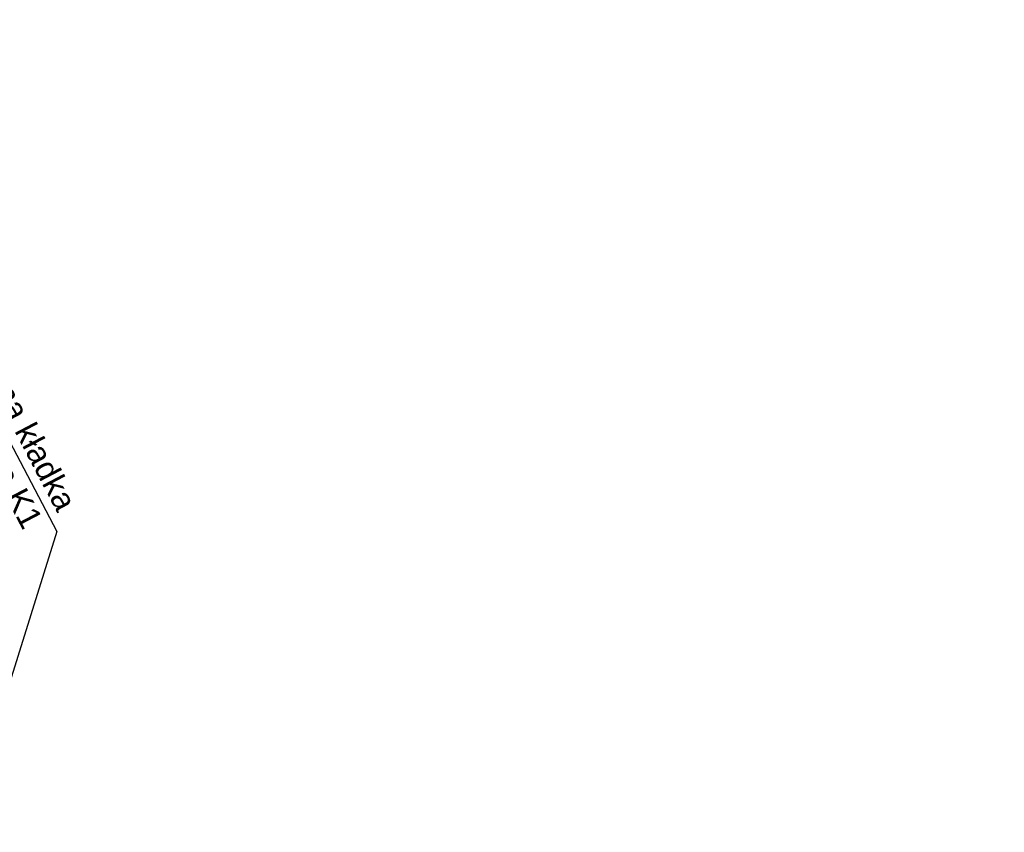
# Model space of a CAD drawing. Header units: metres. Extents: x 7529682 to 7533711, y 5721186 to 5727842.
# Tile 83 of 110: x 7530284 to 7530336, y 5726752 to 5726794. Entities that reach past the tile are written whole.
import ezdxf

# ---------------------------------------------------------------- set-up
doc = ezdxf.new("R2010")
doc.units = ezdxf.units.M
doc.layers.add('D-hatch-ciag-pieszo-rowerowy', color=7, linetype='Continuous', lineweight=13, true_color=0xff9f80)
doc.layers.add('D-opisy', color=7, linetype='Continuous', lineweight=30)
doc.styles.get("Standard").update_dxf_attribs({"font": 'arial.ttf'})

msp = doc.modelspace()

# ---------------------------------------------------------------- hatches: boundary and pattern name
at = {"layer": 'D-hatch-ciag-pieszo-rowerowy'}
h = msp.add_hatch(dxfattribs=at)
h.set_pattern_fill('ANSI37', color=256, scale=0.15, style=0)
h.set_pattern_definition([(45, (0, 0), (-0.33675960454, 0.33675960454), []), (135, (0, 0), (-0.33675960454, -0.33675960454), [])])
edge = h.paths.add_edge_path()
edge.add_line((7530283.833, 5726728.997), (7530286.28, 5726729.51))
edge.add_line((7530286.28, 5726729.51), (7530284.652, 5726736.563))
edge.add_arc((7530268.68, 5726732.277), 16.536, 15.0227, 28.0305)
edge.add_line((7530283.277, 5726740.048), (7530282.392, 5726741.774))
edge.add_line((7530282.392, 5726741.774), (7530274.686, 5726756.331))
edge.add_line((7530274.686, 5726756.331), (7530273.91, 5726757.795))
edge.add_arc((7530256.237, 5726748.432), 20, 27.9173, 42.7931)
edge.add_line((7530270.913, 5726762.019), (7530265.906, 5726767.427))
edge.add_line((7530265.906, 5726767.427), (7530264.072, 5726765.729))
edge.add_line((7530264.072, 5726765.729), (7530266.929, 5726762.642))
edge.add_arc((7530249.054, 5726744.94), 25.158, 35.8785, 44.7222, ccw=False)
edge.add_line((7530269.438, 5726759.684), (7530270.155, 5726758.6))
edge.add_line((7530270.155, 5726758.6), (7530270.8, 5726757.472))
edge.add_line((7530270.8, 5726757.472), (7530280.403, 5726739.321))
edge.add_line((7530280.403, 5726739.321), (7530281.385, 5726737.172))
edge.add_line((7530281.385, 5726737.172), (7530282.232, 5726734.968))
edge.add_arc((7530245.156, 5726721.986), 39.283, 14.8317, 19.2973, ccw=False)
edge.add_line((7530283.13, 5726732.041), (7530283.833, 5726728.997))

# ---------------------------------------------------------------- linework, layer by layer
at = {"layer": 'D-opisy'}
msp.add_lwpolyline([(7530278.399, 5726782.598), (7530286.203, 5726767.736), (7530280.681, 5726750.117), (7530264.029, 5726741.301)], dxfattribs=at)

# ---------------------------------------------------------------- texts
at = {"layer": 'D-opisy', "insert": (7530287.29, 5726769.246), "char_height": 1.2, "attachment_point": 3, "rotation": 297.7013}
msp.add_mtext_dynamic_manual_height_columns('Projektowana kładka \\Ppieszo-rowerowa K1\\Pkm 67+674,51\\Pkm rob. 1+190.00', width=35.39242, gutter_width=6, heights=[0], dxfattribs=at)

doc.saveas('drawing.dxf')
